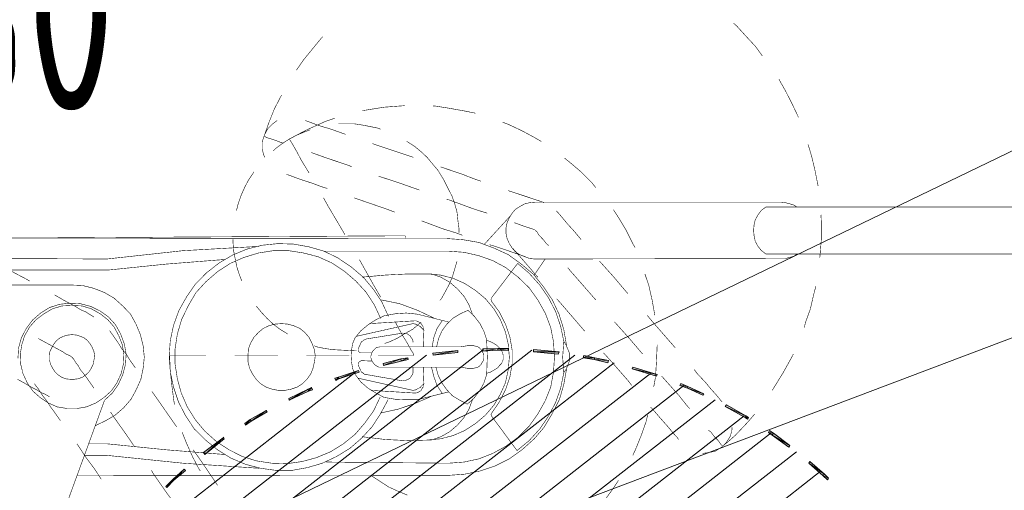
# Model space of a CAD drawing. Header units: millimetres. Extents: x 6904000 to 7075021, y 297772 to 407623.
# Tile 40 of 91: x 6942532 to 6943563, y 401408 to 401900. Entities that reach past the tile are written whole.
import ezdxf
from ezdxf.enums import TextEntityAlignment as Align

# ---------------------------------------------------------------- set-up
doc = ezdxf.new("R2010")
doc.units = ezdxf.units.MM
for name, color, linetype, lineweight in [('$WENTYLACJA_OPIS', 20, 'Continuous', 25), ('H20_ETYKIETY_PRZEWODOW', 7, 'Continuous', 13), ('MCS - PW - 2 piętro (2026.04.21)_do wysłania$0$Przekrojowa', 8, 'Continuous', 25)]:
    doc.layers.add(name, color=color, linetype=linetype, lineweight=lineweight)
doc.layers.add('MCS - PW - 2 piętro (2026.04.21)_do wysłania$0$H', color=8, linetype='Continuous')
doc.styles.add('JOZEK', font='isocp3.shx', dxfattribs={"width": 0.9})

# ---------------------------------------------------------------- blocks, each defined once
blk = doc.blocks.new('MCS - PW - 2 piętro (2026.04.21)_do wysłania$0$zw$EDF5')
at = {"layer": 'MCS - PW - 2 piętro (2026.04.21)_do wysłania$0$H', "linetype": 'Continuous', "lineweight": 0}
for points in [[(47.82, 194.54), (47.36, 195), (47.53, 195.12), (47.94, 194.71), (49.26, 193.15), (49.07, 193.05)], [(52.03, 189.23), (50.75, 190.96), (50.92, 191.08), (52.2, 189.35), (52.48, 188.94), (52.32, 188.82)], [(53.88, 186.39), (53.71, 186.63), (53.88, 186.75), (54.05, 186.46), (55.2, 184.44), (55.03, 184.32)], [(56.94, 180.33), (56.19, 181.96), (56.36, 182.06), (57.1, 180.4), (57.39, 179.66), (57.22, 179.54)], [(58.96, 174.56), (58.21, 177.11), (58.38, 177.18), (59.12, 174.63)], [(59.94, 170.59), (59.58, 172.03), (59.82, 172.08), (60.35, 169.48), (60.11, 169.43)], [(60.73, 164.24), (60.52, 166.83), (60.73, 166.88), (60.98, 164.24)], [(60.81, 158.92), (60.93, 160.49), (60.86, 161.57), (61.1, 161.57), (61.1, 160.49), (61.02, 158.92)], [(60.57, 153.68), (60.4, 153.73), (60.69, 156.32), (60.86, 156.32)], [(59.77, 150.38), (59.94, 151.13), (60.11, 151.08), (59.99, 150.31), (59.53, 148.48), (59.29, 148.53)], [(57.92, 143.86), (58.6, 145.98), (58.79, 145.93), (58.09, 143.79), (57.97, 143.45), (57.73, 143.5)], [(56.65, 140.69), (56.77, 141.07), (56.98, 140.98), (56.81, 140.62), (55.83, 138.6), (55.66, 138.67)], [(53.47, 134.68), (54.46, 136.36), (54.63, 136.24), (53.64, 134.56), (53.23, 133.98), (53.06, 134.1)], [(50.01, 129.82), (51.62, 131.86), (51.74, 131.74), (50.18, 129.65)], [(47.29, 126.59), (48.32, 127.8), (48.44, 127.63), (47.41, 126.47), (46.66, 125.73), (46.54, 125.85)]]:
    blk.add_hatch(color=256, dxfattribs=at).paths.add_polyline_path(points)
at = {"layer": 'MCS - PW - 2 piętro (2026.04.21)_do wysłania$0$H', "color": 1, "lineweight": 0, "true_color": 0xff0000}
for p, q in [((48.2, 194.26), (-28.86, 95.32)), ((50.27, 191.78), (-26.55, 93.18)), ((52.24, 189.13), (-23.96, 91.28)), ((54.02, 186.29), (-21.12, 89.77)), ((55.71, 183.24), (-18.02, 88.61)), ((57.2, 179.99), (-14.6, 87.82)), ((58.47, 176.48), (-10.8, 87.53)), ((59.58, 172.68), (-6.52, 87.87)), ((60.37, 168.57), (15.59, 111.08)), ((60.9, 164.07), (20.09, 111.7)), ((60.95, 158.99), (25.06, 112.93)), ((60.37, 153.05), (30.64, 114.88)), ((58.6, 145.6), (37.4, 118.46))]:
    blk.add_line(p, q, dxfattribs=at)
at = {"layer": 'MCS - PW - 2 piętro (2026.04.21)_do wysłania$0$H', "lineweight": 0, "const_width": 0.0573}
for points in [[(75.86, 188.56), (75.86, 220.11)], [(70.96, 188.56), (70.96, 218.58)], [(67.59, 193.8), (66.68, 193.56)], [(75.05, 194.33), (74.06, 194.38), (72.62, 194.38), (71.13, 194.26), (70.55, 194.21)], [(79.83, 193.68), (78.39, 193.97), (78.05, 194.04)], [(66.68, 193.56), (65.19, 193.22), (63.74, 192.69)], [(81.23, 193.34), (79.83, 193.68)], [(82.43, 192.98), (81.23, 193.34)], [(63.74, 192.69), (63.26, 192.6)], [(70.96, 191.83), (70.72, 191.49), (70.6, 191.08)], [(76.2, 191.08), (76.08, 191.49), (75.86, 191.83)], [(85.32, 191.95), (85.2, 191.95)], [(87.92, 190.67), (86.64, 191.32), (85.32, 191.95)], [(60.49, 191.44), (60.33, 191.37), (58.55, 190.38), (56.69, 189.23)], [(70.6, 191.08), (70.48, 190.62)], [(76.37, 190.22), (76.32, 190.62), (76.2, 191.08)], [(70.48, 190.22), (70.43, 164.31)], [(70.48, 190.62), (70.48, 190.22)], [(76.37, 190.22), (76.37, 164.31)], [(89.24, 189.93), (87.92, 190.67)], [(70.96, 188.56), (71.34, 188.07)], [(71.34, 188.07), (71.75, 187.74), (72.28, 187.45), (72.86, 187.33), (73.44, 187.28), (74.01, 187.33)], [(74.52, 187.45), (75.05, 187.74)], [(75.05, 187.74), (75.5, 188.07), (75.86, 188.56)], [(94.84, 185.48), (93.76, 186.46), (92.7, 187.45), (91.67, 188.2)], [(54.22, 187.4), (53.4, 186.7), (52, 185.38), (51.38, 184.68), (50.85, 184.03)], [(74.01, 187.33), (74.52, 187.45)], [(51.91, 184.85), (51.26, 184.44)], [(52.58, 185.02), (51.91, 184.85)], [(52.82, 185.02), (52.58, 185.02)], [(95.08, 185.19), (94.84, 185.48)], [(50.75, 183.94), (50.34, 183.29)], [(51.26, 184.44), (50.75, 183.94)], [(50.85, 184.03), (51.09, 183.82)], [(51.09, 183.82), (51.43, 183.58)], [(51.43, 183.58), (51.84, 183.17), (52.36, 182.78), (52.53, 182.54)], [(55.66, 183.82), (55.47, 183.99)], [(56.17, 183.41), (55.66, 183.82)], [(50.18, 182.59), (50.1, 181.96)], [(50.34, 183.29), (50.18, 182.59)], [(56.81, 182.83), (56.17, 183.41)], [(58.88, 181.05), (58.43, 181.39), (57.56, 182.21), (56.81, 182.83)], [(54.79, 180.57), (55.18, 180.23)], [(51.55, 179.41), (51.72, 179.32), (52.24, 178.84), (52.87, 178.33), (53.64, 177.64)], [(55.18, 180.23), (56.12, 179.49), (58.02, 177.8)], [(61.53, 178.74), (61.14, 179.08)], [(63.84, 176.72), (61.53, 178.74)], [(53.64, 177.64), (54.51, 176.89), (54.96, 176.48)], [(58.02, 177.8), (58.19, 177.64)], [(58.07, 177.01), (57.03, 176.82)], [(61.31, 177.18), (59.7, 177.11), (58.07, 177.01)], [(61.48, 177.18), (61.31, 177.18)], [(64.54, 176.14), (63.84, 176.72)], [(68.87, 175.9), (67.66, 176.31), (66.15, 176.65), (64.54, 176.94)], [(51.91, 175.49), (50.51, 174.92)], [(53.4, 176.02), (51.91, 175.49)], [(54.1, 176.19), (53.4, 176.02)], [(60.49, 175.66), (62.18, 174.22), (63.84, 172.73)], [(50.51, 174.92), (49.89, 174.63)], [(57.2, 174.51), (57.61, 174.22)], [(57.61, 174.22), (59.92, 172.2)], [(72.04, 174.63), (71.63, 174.87)], [(74.76, 173.14), (73.44, 173.93), (72.04, 174.63)], [(68.58, 172.61), (66.8, 174.12)], [(47.29, 173.14), (46.47, 172.61), (45.27, 171.74), (44.04, 170.76), (43.71, 170.42)], [(59.92, 172.2), (60.61, 171.57)], [(69.68, 171.62), (68.58, 172.61)], [(75.58, 172.61), (74.76, 173.14)], [(70.19, 171.16), (69.68, 171.62)], [(66.15, 170.76), (66.34, 170.59)], [(66.34, 170.59), (68.24, 168.93), (69.11, 168.16)], [(80.48, 168.11), (79.5, 169.27), (78.39, 170.37), (77.89, 170.76)], [(62.88, 169.6), (64.61, 168.11), (65.76, 167.12)], [(75.38, 166.71), (75.1, 166.96), (74.71, 167.29), (74.13, 167.77), (73.44, 168.4), (72.62, 169.1), (72.45, 169.22)], [(69.11, 168.16), (69.52, 167.82)], [(80.99, 167.49), (80.48, 168.11)], [(57.32, 167.41), (55.76, 166.96), (54.27, 166.21), (52.82, 165.34)], [(56.91, 167.08), (55.42, 166.55)], [(58.55, 167.41), (56.91, 167.08)], [(58.93, 167.7), (57.32, 167.41)], [(61.82, 167.41), (61.43, 167.65), (61.02, 167.82), (60.61, 167.99), (60.16, 167.99), (59.75, 167.99), (59.29, 167.82), (58.88, 167.65), (58.55, 167.41)], [(58.55, 167.41), (60.16, 167.29)], [(60.16, 167.29), (61.82, 167.41)], [(72.57, 155.17), (72.45, 156.85), (72.16, 158.54), (71.58, 160.08), (70.89, 161.59), (69.9, 162.96), (68.82, 164.24), (67.54, 165.27), (66.15, 166.21), (64.66, 166.91), (63.05, 167.41), (61.36, 167.7)], [(69.97, 162.58), (68.94, 163.78), (67.71, 164.89), (66.39, 165.8), (64.94, 166.55), (63.38, 167.08), (61.82, 167.41)], [(65.76, 167.12), (66.27, 166.67)], [(55.42, 166.55), (53.98, 165.8), (52.65, 164.89), (51.43, 163.78), (50.39, 162.51)], [(57.03, 166.04), (55.59, 165.46)], [(58.6, 166.33), (57.03, 166.04)], [(60.16, 166.43), (58.6, 166.33)], [(61.77, 166.33), (60.16, 166.43)], [(64.78, 165.46), (63.26, 166.04), (61.77, 166.33)], [(75.46, 166.62), (75.38, 166.71)], [(52.82, 165.34), (51.62, 164.31), (50.47, 163.03), (49.53, 161.71)], [(55.59, 165.46), (54.22, 164.69), (52.94, 163.78)], [(70.26, 159.98), (69.52, 161.35), (68.53, 162.63), (67.42, 163.78), (66.15, 164.69), (64.78, 165.46)], [(70.43, 165.46), (68.75, 164.31)], [(71.82, 165.85), (71.99, 165.63), (72.5, 165.22), (72.91, 164.82)], [(76.37, 165.22), (76.32, 165.34)], [(77.6, 161.59), (77.52, 161.76), (77.19, 162.79), (76.9, 163.66), (76.66, 164.36), (76.49, 164.89), (76.37, 165.22)], [(83.13, 164.36), (82.72, 165.06)], [(68.53, 164.69), (68.7, 164.53), (69.52, 163.83), (70.19, 163.25)], [(70.43, 164.36), (70.48, 163.83), (70.67, 163.32), (70.89, 162.79), (71.18, 162.34), (71.58, 162), (72.04, 161.71), (72.57, 161.47), (73.15, 161.35)], [(72.91, 164.82), (73.27, 164.6), (73.44, 164.41)], [(73.48, 164.36), (73.6, 164.07), (73.72, 163.66), (73.89, 163.16), (74.13, 162.51), (74.23, 162.22)], [(76.32, 163.83), (76.37, 164.36)], [(84.52, 161.59), (83.88, 162.96), (83.13, 164.36)], [(52.94, 163.78), (51.79, 162.63)], [(70.19, 163.25), (70.77, 162.75)], [(70.67, 163.37), (70.72, 163.25)], [(70.72, 163.25), (70.84, 162.91), (71.01, 162.39), (71.25, 161.71), (71.54, 160.85)], [(73.65, 161.35), (74.23, 161.47), (74.76, 161.71), (75.22, 162), (75.62, 162.34), (75.91, 162.79), (76.2, 163.32)], [(76.2, 163.32), (76.32, 163.83)], [(51.79, 162.63), (50.85, 161.35), (50.1, 159.98)], [(50.39, 162.51), (53.98, 159.86)], [(59.46, 162), (58.07, 161.76)], [(60.9, 162), (59.46, 162)], [(62.3, 161.76), (60.9, 162)], [(69.97, 162.58), (66.39, 159.86)], [(70.77, 162.75), (71.18, 162.39)], [(71.18, 162.39), (71.42, 162.17), (71.54, 162.1)], [(49.53, 161.71), (48.78, 160.2)], [(57.49, 161.3), (56.29, 160.77), (55.13, 160.08), (54.1, 159.21), (53.23, 158.18), (52.48, 157.02), (51.96, 155.82), (51.62, 154.5), (51.5, 153.15)], [(56.74, 161.3), (55.47, 160.65)], [(58.07, 161.76), (56.74, 161.3)], [(58.84, 161.59), (57.49, 161.3)], [(61.53, 161.59), (60.16, 161.71), (58.84, 161.59)], [(59.51, 160.89), (59.34, 160.73)], [(59.75, 161.01), (59.51, 160.89)], [(60.37, 161.06), (60.16, 161.06), (59.92, 161.06), (59.75, 161.01)], [(60.86, 160.89), (60.61, 161.01), (60.37, 161.06)], [(61.02, 160.77), (60.86, 160.89)], [(64.08, 160.77), (62.8, 161.3), (61.53, 161.59)], [(63.62, 161.3), (62.3, 161.76)], [(64.9, 160.65), (63.62, 161.3)], [(71.54, 160.85), (71.87, 159.86), (71.92, 159.62)], [(74.88, 161.76), (71.99, 159.11)], [(73.15, 161.35), (73.65, 161.35)], [(84.74, 161.01), (84.52, 161.59)], [(48.78, 160.2), (48.25, 158.63), (47.92, 157.02), (47.8, 155.36)], [(50.1, 159.98), (49.53, 158.54), (49.19, 156.97)], [(55.47, 160.65), (54.31, 159.86), (54.14, 159.79), (53.98, 159.86)], [(59.41, 160.77), (59.05, 160.49), (58.84, 160.15), (58.6, 159.74), (58.47, 159.33)], [(61.43, 160.36), (61.02, 160.77)], [(61.94, 159.33), (61.72, 159.86), (61.43, 160.36)], [(68.87, 153.15), (68.75, 154.5), (68.41, 155.82), (67.88, 157.02), (67.13, 158.18), (66.27, 159.21), (65.23, 160.08), (64.08, 160.77)], [(65.98, 159.86), (64.9, 160.65)], [(66.22, 159.79), (65.98, 159.86)], [(66.39, 159.86), (66.22, 159.79)], [(71.13, 156.97), (70.77, 158.54), (70.26, 159.98)], [(58.31, 159.33), (57.44, 159.04), (56.62, 158.58)], [(60.16, 159.4), (58.31, 159.33)], [(59.12, 158.42), (59.22, 158.58), (59.41, 158.75)], [(59.41, 158.75), (59.63, 158.87)], [(59.63, 158.87), (59.8, 158.99)], [(59.8, 158.99), (60.04, 159.04), (60.33, 159.04)], [(60.57, 158.99), (60.33, 159.04), (60.09, 159.04)], [(62.88, 159.04), (62.01, 159.33), (60.16, 159.4)], [(60.73, 158.87), (60.57, 158.99)], [(60.95, 158.75), (60.73, 158.87)], [(61.24, 158.42), (61.14, 158.58), (60.95, 158.75)], [(64.42, 158.06), (63.67, 158.63), (62.88, 159.04)], [(75.22, 159.4), (75.38, 158.87)], [(75.38, 158.87), (75.74, 157.77)], [(80.07, 154.5), (79.33, 156.69), (78.8, 158.06), (78.56, 158.75)], [(55.71, 157.84), (54.72, 157.48)], [(55.88, 158.01), (55.25, 157.31)], [(56.62, 158.58), (55.88, 158.01)], [(59, 157.96), (59.05, 158.18), (59.12, 158.42)], [(59, 157.26), (59, 157.96)], [(61.36, 157.96), (61.31, 158.18), (61.24, 158.42)], [(61.36, 157.26), (61.36, 157.96)], [(65.06, 157.38), (64.42, 158.06)], [(65.64, 157.48), (64.66, 157.84)], [(75.74, 157.77), (76.61, 155.41), (76.66, 155.12)], [(85.9, 157.09), (85.68, 158.18)], [(49.19, 156.97), (49.07, 155.36)], [(54.72, 157.48), (53.86, 156.97), (53.06, 156.28), (52.36, 155.46), (51.84, 154.54)], [(55.25, 157.31), (55.66, 156.52), (56.12, 155.75)], [(59, 157.31), (59.12, 156.61)], [(61.24, 156.61), (61.36, 157.31)], [(64.7, 156.57), (65.06, 157.38)], [(68.53, 154.54), (68, 155.46), (67.3, 156.28), (66.51, 156.97), (65.64, 157.48)], [(71.25, 155.36), (71.13, 156.97)], [(72.91, 156.81), (73.15, 156.16)], [(86.18, 155.53), (85.9, 157.09)], [(56.12, 155.75), (56.74, 155.17), (57.44, 154.66)], [(59.12, 156.61), (59.12, 148.31)], [(61.24, 148.31), (61.24, 156.61)], [(62.93, 154.66), (63.62, 155.17), (64.25, 155.82), (64.7, 156.57)], [(70.19, 156.23), (69.39, 155.99), (68.58, 155.75), (67.78, 155.41), (67.01, 155), (66.27, 154.59), (66.1, 154.42)], [(73.15, 156.16), (73.6, 154.71), (74.42, 152.52)], [(73.6, 156.44), (73.19, 156.44)], [(75.34, 156.23), (74.47, 156.32), (73.6, 156.44)], [(76.2, 155.99), (75.34, 156.23)], [(77.02, 155.7), (76.2, 155.99)], [(78.63, 154.88), (77.81, 155.29), (77.02, 155.7)], [(47.75, 116.49), (47.8, 155.36)], [(49.07, 155.36), (49.19, 142.54)], [(56.53, 155.36), (55.71, 152.07)], [(56.33, 154.71), (57.2, 154.14)], [(57.44, 154.66), (58.26, 154.26), (59.12, 154.02)], [(62.11, 154.3), (62.93, 154.66)], [(63.17, 154.14), (64.03, 154.71)], [(63.84, 155.36), (64.66, 152.07)], [(71.25, 155.36), (71.25, 142.25)], [(72.57, 155.36), (72.62, 108.99)], [(78.75, 154.83), (78.63, 154.88)], [(78.92, 154.71), (78.75, 154.83)], [(79.67, 154.26), (78.92, 154.71)], [(86.43, 153.73), (86.43, 153.97), (86.18, 155.53)], [(51.84, 154.54), (51.5, 153.56), (51.43, 151.13), (51.55, 148.72), (51.84, 146.29)], [(57.2, 154.14), (58.14, 153.8), (59.12, 153.56)], [(61.24, 154.09), (62.11, 154.3)], [(61.24, 153.63), (62.23, 153.8), (63.17, 154.14)], [(65.76, 150.21), (65.06, 152.11), (64.2, 153.92)], [(68.53, 146.29), (68.75, 148.72), (68.87, 151.13), (68.87, 153.56), (68.53, 154.54)], [(82.67, 151.08), (82.22, 151.78), (81.64, 152.48), (81.06, 153.1), (80.36, 153.68), (79.67, 154.26)], [(56.05, 153.51), (55.3, 151.78)], [(56.74, 151.9), (56.86, 152.11), (56.98, 152.36), (57.2, 152.57)], [(56.91, 152.57), (56.74, 152.52)], [(57.03, 152.69), (56.91, 152.57)], [(57.2, 152.57), (57.39, 152.76), (57.2, 152.69), (57.03, 152.69)], [(57.39, 152.76), (59.12, 152.69)], [(62.97, 152.76), (61.24, 152.69)], [(63.5, 152.57), (63.33, 152.69), (63.17, 152.69), (62.97, 152.76), (63.17, 152.57)], [(63.17, 152.57), (63.38, 152.36), (63.5, 152.11), (63.62, 151.9)], [(63.74, 152.4), (63.62, 152.52), (63.5, 152.57)], [(55.3, 151.78), (54.72, 150.05)], [(55.71, 152.07), (55.71, 150.91), (55.76, 149.76), (55.95, 148.6)], [(56.45, 152.07), (56.41, 151.95)], [(56.41, 151.95), (56.41, 151.78)], [(56.69, 147.21), (56.41, 151.78)], [(56.62, 152.4), (56.53, 152.24), (56.45, 152.07)], [(56.74, 152.52), (56.62, 152.4)], [(56.69, 151.61), (56.74, 151.9)], [(56.69, 151.61), (57.97, 145.84)], [(58.64, 151.61), (58.47, 151.61), (58.31, 151.54), (58.14, 151.42), (57.97, 151.32), (57.85, 151.13), (57.78, 150.96), (57.73, 150.79)], [(58.64, 151.61), (59.12, 151.61)], [(60.33, 151.49), (60.33, 151.71)], [(60.61, 151.61), (60.37, 151.71)], [(63.84, 149.76), (63.09, 150.17), (62.4, 150.55), (61.82, 150.91), (61.31, 151.2), (60.9, 151.42), (60.61, 151.61)], [(62.64, 150.79), (62.64, 150.96), (62.52, 151.13), (62.4, 151.32), (62.23, 151.42), (62.06, 151.54), (61.89, 151.61), (61.72, 151.61)], [(63.67, 151.61), (62.35, 145.72)], [(63.84, 152.48), (63.67, 152.28), (63.09, 151.61), (62.64, 150.79)], [(63.62, 151.9), (63.67, 151.61)], [(63.67, 147.04), (63.96, 151.78)], [(63.91, 152.07), (63.84, 152.24), (63.74, 152.4)], [(63.96, 151.95), (63.91, 152.07)], [(63.96, 151.78), (63.96, 151.95)], [(64.49, 148.6), (64.7, 149.76), (64.78, 150.91), (64.66, 152.07)], [(77.65, 152.28), (78.39, 150.17), (79.09, 148.03)], [(82.5, 147.38), (82.31, 147.91), (81.35, 150.79), (81.06, 151.66)], [(45.73, 151.03), (46.14, 150.05), (46.59, 149.06), (47.75, 147.28)], [(57.73, 150.79), (57.68, 150.55)], [(57.68, 150.55), (58.35, 146.7)], [(60.33, 151.13), (60.33, 151.49)], [(60.33, 150.09), (60.33, 150.67), (60.33, 151.13)], [(62.64, 150.79), (62.18, 150.05), (61.77, 149.18)], [(62.68, 150.55), (62.06, 146.7)], [(62.68, 150.55), (62.64, 150.79)], [(72.57, 150.84), (72.74, 150.84)], [(72.74, 150.84), (72.86, 150.79), (72.62, 108.99)], [(82.72, 150.96), (82.67, 151.08)], [(85.97, 146.46), (86.31, 148.6), (86.47, 150.74)], [(54.72, 150.05), (54.31, 148.19)], [(60.33, 147.95), (60.33, 148.6), (60.33, 149.4), (60.33, 150.09)], [(66.15, 148.31), (65.76, 150.21)], [(75.34, 149.69), (75.67, 148.82)], [(55.71, 149.01), (54.27, 148.24), (52.87, 147.33), (51.67, 146.22), (50.63, 145.02)], [(55.95, 148.6), (56.41, 147.74)], [(61.77, 149.18), (61.6, 148.65)], [(64.08, 147.74), (64.49, 148.6)], [(71.25, 142.3), (70.55, 143.74), (69.61, 145.14), (68.53, 146.41), (67.3, 147.45), (65.93, 148.36), (64.42, 149.06)], [(75.67, 148.82), (76.66, 145.93), (76.83, 145.48)], [(54.55, 147.5), (53.28, 146.58)], [(56, 148.19), (54.55, 147.5)], [(56.41, 147.74), (56.91, 146.92)], [(59.12, 148.31), (59.12, 148.07), (59.17, 147.91), (59.29, 147.74), (59.41, 147.57), (59.58, 147.45), (59.75, 147.33), (59.92, 147.28), (60.09, 147.21)], [(60.49, 147.28), (60.66, 147.33), (60.86, 147.45)], [(60.86, 147.45), (60.95, 147.57)], [(60.95, 147.57), (61.14, 147.74), (61.19, 147.91)], [(61.19, 147.91), (61.24, 148.15)], [(61.24, 148.15), (61.24, 148.31)], [(63.55, 146.92), (64.08, 147.74)], [(65.64, 147.57), (64.2, 148.24)], [(68.12, 145.64), (66.97, 146.7), (65.64, 147.57)], [(70.38, 146), (69.56, 146.46), (67.49, 147.62), (66.44, 148.24)], [(84.28, 147.16), (84.12, 147.95), (84, 148.24)], [(53.28, 146.58), (52.08, 145.55), (51.09, 144.32)], [(56.91, 146.92), (57.56, 146.17), (58.31, 145.6), (58.93, 145.31), (59.63, 145.19)], [(58.31, 146.75), (58.35, 146.58)], [(58.35, 146.58), (58.43, 146.46), (58.55, 146.34), (58.6, 146.22)], [(59.8, 146.22), (59.75, 147.33)], [(60.09, 147.21), (60.33, 147.21)], [(60.09, 147.21), (60.28, 147.21)], [(60.28, 147.21), (60.49, 147.28)], [(60.61, 146.22), (60.61, 147.33)], [(61.77, 146.22), (61.82, 146.34), (61.94, 146.46), (62.01, 146.58)], [(62.01, 146.58), (62.06, 146.75)], [(62.18, 145.55), (62.93, 146.17), (63.55, 146.92)], [(84.57, 145.48), (84.45, 146.29), (84.28, 147.16)], [(85.97, 146.29), (85.97, 146.46)], [(58.6, 146.22), (59.34, 145.88), (59.46, 145.88)], [(59.46, 145.88), (59.58, 145.93), (59.7, 146), (59.75, 146.12), (59.8, 146.22)], [(61.02, 145.88), (60.9, 145.88), (60.78, 145.93), (60.66, 146), (60.61, 146.12), (60.61, 146.22)], [(60.9, 145.72), (60.86, 144.97), (60.9, 144.11), (60.95, 143.24), (61.07, 142.37), (61.24, 141.56), (61.36, 141.27)], [(60.95, 145.19), (61.6, 145.31), (62.18, 145.55)], [(61.77, 146.22), (61.02, 145.88)], [(69.15, 144.44), (68.12, 145.64)], [(84.57, 143.82), (84.57, 144.61), (84.57, 145.48)], [(50.63, 145.02), (49.77, 143.62)], [(51.09, 144.32), (50.27, 143)], [(59.63, 145.19), (60.33, 145.14)], [(60.33, 145.14), (60.95, 145.19)], [(60.33, 143.62), (60.33, 144.97)], [(70.02, 143.12), (69.15, 144.44)], [(76.83, 142.25), (75.79, 142.83), (73.77, 144.03), (72.98, 144.49)], [(80.07, 145.19), (80.19, 144.97), (80.99, 142.59)], [(83.66, 144.03), (83.47, 144.56)], [(49.77, 143.62), (49.07, 142.13)], [(60.33, 140.45), (60.33, 141.31), (60.33, 143.62)], [(84.33, 141.96), (84.04, 142.95), (83.66, 144.03)], [(84.81, 142.42), (85.15, 143.41)], [(50.27, 143), (49.65, 141.51)], [(70.67, 141.68), (70.02, 143.12)], [(71.7, 140.74), (71.25, 142.3)], [(77.81, 142.66), (77.98, 142.08)], [(80.99, 142.59), (81.4, 141.44), (81.57, 140.98)], [(83.01, 138.72), (83.95, 140.52), (84.81, 142.42)], [(49.07, 142.13), (48.61, 140.57)], [(49.65, 141.51), (49.24, 139.99)], [(59.7, 141.31), (59, 141.15), (58.43, 140.93), (57.85, 140.52)], [(61.02, 141.27), (60.33, 141.39), (59.7, 141.31)], [(62.76, 140.28), (62.23, 140.74), (61.65, 141.03), (61.02, 141.27)], [(71.06, 140.16), (70.67, 141.68)], [(77.98, 142.08), (78.39, 140.98), (78.68, 140.06)], [(84.91, 140.35), (84.86, 140.52), (84.62, 141.15), (84.33, 141.96)], [(92.41, 141.1), (93.52, 142.01)], [(93.52, 142.01), (93.69, 142.18)], [(48.61, 140.57), (48.32, 138.96)], [(57.85, 140.52), (57.39, 140.06)], [(63.45, 139.13), (63.17, 139.78), (62.76, 140.28)], [(71.87, 135.83), (72.04, 137.47), (71.99, 139.13), (71.7, 140.74)], [(80.19, 140.28), (79.43, 140.74)], [(82.89, 138.72), (82.72, 138.84), (82.43, 139.01), (82.02, 139.25), (81.52, 139.53), (80.87, 139.87), (80.19, 140.28)], [(83.42, 139.53), (83.76, 140.35), (83.95, 140.86)], [(90.18, 139.41), (91.26, 140.16), (92.41, 141.1)], [(49.24, 139.99), (49.02, 138.43)], [(57.39, 140.06), (57.03, 139.49), (56.81, 138.84), (56.69, 138.21), (56.69, 137.51), (56.81, 136.89), (57.03, 136.24), (57.39, 135.66)], [(69.97, 132.49), (70.6, 133.93), (71.06, 135.45), (71.3, 136.98), (71.3, 138.62), (71.06, 140.16)], [(78.68, 140.06), (78.97, 139.25), (79.21, 138.62)], [(83.01, 138.72), (83.42, 139.53)], [(48.32, 138.96), (48.32, 137.27), (48.54, 135.66)], [(49.02, 138.43), (49.07, 136.82)], [(62.59, 138.5), (63.09, 137.68), (63.62, 136.98), (64.2, 136.36), (64.82, 135.78), (65.52, 135.2)], [(63.62, 138.5), (63.45, 139.13)], [(63.67, 137.85), (63.62, 138.5)], [(79.21, 138.62), (79.26, 138.38)], [(81.98, 137.23), (82.5, 137.92), (83.01, 138.72)], [(83.01, 138.72), (82.89, 138.72)], [(60.33, 136.6), (60.33, 137.47)], [(63.17, 135.95), (63.45, 136.53), (63.62, 137.18), (63.67, 137.85)], [(81.73, 136.98), (81.98, 137.23)], [(82.55, 138.09), (82.6, 137.85)], [(82.6, 137.85), (82.84, 137.23), (83.01, 136.7), (83.13, 136.31)], [(83.25, 136.02), (84.69, 136.53), (86.14, 137.11)], [(84.57, 136.94), (84.91, 137.39)], [(86.14, 137.11), (87.46, 137.8), (87.58, 137.85)], [(49.07, 136.82), (49.31, 135.25), (49.77, 133.76)], [(60.33, 134.22), (60.33, 136.6)], [(81.06, 136.12), (81.23, 136.02), (81.93, 135.83)], [(82.67, 135.83), (83.42, 136.07), (84.04, 136.41), (84.57, 136.94)], [(83.13, 136.31), (83.25, 136.07)], [(48.54, 135.66), (48.95, 134.1), (49.6, 132.56)], [(48.54, 135.49), (49.07, 127.53)], [(57.39, 135.66), (57.85, 135.2)], [(57.85, 135.2), (58.43, 134.8), (59, 134.51), (59.7, 134.34), (60.33, 134.34), (61.02, 134.39), (61.65, 134.63), (62.23, 134.96), (62.76, 135.45)], [(62.76, 135.45), (63.17, 135.95)], [(71.75, 135.49), (71.3, 127.53)], [(71.46, 134.22), (71.87, 135.83)], [(81.93, 135.83), (82.67, 135.83)], [(60.33, 132.94), (60.33, 134.22)], [(70.02, 131.33), (70.84, 132.73), (71.46, 134.22)], [(75.5, 133.14), (76.32, 133.35), (77.12, 133.64), (77.93, 134), (78.68, 134.39), (79.38, 134.87), (79.55, 134.96)], [(49.77, 133.76), (50.47, 132.37), (51.33, 131.04)], [(68.12, 133.71), (68.7, 133.47), (69.56, 133.19), (70.38, 133.02)], [(70.38, 133.02), (71.25, 132.85)], [(49.6, 132.56), (50.47, 131.16)], [(69.11, 131.16), (69.97, 132.49)], [(71.25, 132.85), (72.11, 132.78)], [(72.11, 132.78), (72.5, 132.78)], [(50.47, 128.61), (49.31, 129.43), (46.76, 131.16)], [(49.98, 131.91), (50.47, 125.8), (51.09, 119.67)], [(50.47, 131.16), (51.5, 129.89), (52.65, 128.73), (54.02, 127.82), (55.47, 127.07), (57.03, 126.55), (58.64, 126.21)], [(51.33, 131.04), (52.41, 129.84)], [(68.07, 129.96), (69.11, 131.16)], [(68.99, 130.01), (70.02, 131.33)], [(70.38, 131.91), (69.9, 125.8), (69.27, 119.67)], [(60.33, 127.82), (60.33, 128.52), (60.33, 129.26), (60.33, 129.96)], [(61.89, 126.21), (63.5, 126.55), (65.06, 127.12), (66.51, 127.94), (67.83, 128.86), (68.99, 130.01)], [(65.57, 128.11), (66.92, 128.9), (68.07, 129.96)], [(48.25, 129.38), (48.37, 129.26), (49.69, 128.57), (51.09, 127.94)], [(52.41, 129.84), (53.57, 128.86), (54.96, 127.99)], [(51.09, 127.94), (52.29, 127.46)], [(54.96, 127.99), (56.41, 127.36)], [(60.33, 127.24), (60.33, 127.82)], [(64.13, 127.41), (65.57, 128.11)], [(48.08, 124.36), (45.94, 125.85), (44.62, 126.83)], [(49.07, 127.53), (49.89, 119.57)], [(55.18, 125.27), (54.1, 126.02), (52.87, 126.88)], [(56.41, 127.36), (57.9, 126.95)], [(57.9, 126.95), (59.46, 126.71), (61.02, 126.71), (62.59, 126.95)], [(60.33, 126.14), (60.33, 126.43), (60.33, 126.79), (60.33, 127.24)], [(62.59, 126.95), (64.13, 127.41)], [(71.3, 127.53), (70.43, 119.57)], [(55.18, 126.67), (55.54, 126.59), (57.15, 126.38), (58.72, 126.21), (60.33, 126.14)], [(58.64, 126.21), (60.28, 126.09), (61.89, 126.21)], [(56.24, 124.53), (55.18, 125.27)], [(48.32, 124.24), (48.08, 124.36)], [(56.57, 124.28), (56.24, 124.53)], [(60.16, 123.49), (59, 123.37), (57.85, 123.13), (56.81, 122.67), (55.76, 122.1)], [(61.36, 123.37), (60.16, 123.49)], [(62.52, 123.08), (61.36, 123.37)], [(63.62, 122.62), (62.52, 123.08)], [(52.08, 121.59), (50.75, 122.5)], [(55.76, 122.1), (54.89, 121.35), (54.1, 120.44), (53.52, 119.45), (52.99, 118.34)], [(60.49, 121.59), (59.75, 122.05), (59.05, 122.55)], [(64.66, 122.05), (63.62, 122.62)], [(66.92, 119.33), (66.34, 120.32), (65.52, 121.23), (64.66, 122.05)], [(54.43, 119.95), (53.81, 120.36), (52.08, 121.59)], [(57.32, 120.77), (56.41, 120.15), (55.66, 119.33)], [(57.44, 120.6), (56.62, 120.03), (55.95, 119.28)], [(59.41, 121.52), (58.31, 121.23), (57.32, 120.77)], [(58.43, 121.06), (57.44, 120.6)], [(63.33, 120.32), (62.4, 120.82), (61.48, 121.18), (60.45, 121.35), (59.41, 121.3), (58.43, 121.06)], [(62.59, 121.01), (61.53, 121.4), (60.49, 121.59), (59.41, 121.52)], [(61.65, 120.77), (61.07, 121.11), (60.49, 121.59)], [(62.11, 120.44), (61.65, 120.77)], [(63.55, 120.48), (62.59, 121.01)], [(49.89, 117.26), (49.89, 119.57)], [(51.09, 117.65), (51.09, 119.67)], [(62.47, 120.2), (62.11, 120.44)], [(62.93, 119.86), (62.68, 120.03), (62.47, 120.2)], [(64.08, 119.67), (63.33, 120.32)], [(64.37, 119.74), (63.55, 120.48)], [(65.23, 117.93), (64.7, 118.87), (64.08, 119.67)], [(65.76, 116.78), (65.47, 117.89), (64.99, 118.87), (64.37, 119.74)], [(69.27, 108.89), (69.27, 119.67)], [(70.48, 108.94), (70.43, 119.57)], [(55.66, 119.33), (7.17, 101.6)], [(47.39, 118.99), (48.61, 118.18)], [(55.95, 119.28), (55.37, 118.42), (54.96, 117.43)], [(67.71, 115.87), (67.66, 117.02), (67.37, 118.18), (66.92, 119.33)], [(48.61, 118.18), (49.69, 117.36)], [(57.39, 117.89), (56.91, 118.22)], [(57.97, 117.48), (57.39, 117.89)], [(59.41, 118.13), (59, 117.93), (58.64, 117.72), (58.31, 117.36), (58.07, 117.02), (57.9, 116.56)], [(60.28, 118.3), (59.87, 118.22), (59.41, 118.13)], [(62.52, 115.91), (62.47, 116.4), (62.35, 116.78), (62.18, 117.19), (61.89, 117.55), (61.53, 117.84), (61.14, 118.06), (60.73, 118.22), (60.28, 118.3)], [(64.37, 118.22), (64.49, 118.01)], [(64.49, 118.01), (64.66, 117.72), (64.9, 117.36), (65.11, 116.85), (65.47, 116.27), (65.81, 115.63), (66.22, 114.88), (66.68, 114.09)], [(65.52, 116.97), (65.23, 117.93)], [(49.69, 117.36), (50.75, 116.68)], [(50.75, 116.68), (51.09, 116.44)], [(54.96, 117.43), (54.79, 116.44), (54.79, 115.41), (54.96, 114.37), (55.37, 113.44)], [(57.9, 116.56), (57.85, 116.15)], [(58.88, 116.78), (58.43, 117.14), (57.97, 117.48)], [(60.04, 116.03), (59.87, 116.15), (59.58, 116.32), (59.29, 116.56), (58.88, 116.78)], [(65.57, 115.91), (65.52, 116.97)], [(65.81, 115.7), (65.76, 116.78)], [(57.85, 116.15), (57.85, 115.7), (57.9, 115.24), (58.07, 114.83), (58.31, 114.47), (58.64, 114.13), (59, 113.89), (59.41, 113.68)], [(59.87, 113.56), (60.28, 113.56), (60.73, 113.6), (61.14, 113.8), (61.53, 114.01), (61.89, 114.3), (62.18, 114.66), (62.35, 115.05), (62.47, 115.46), (62.52, 115.91)], [(60.16, 115.91), (60.04, 116.03)], [(60.16, 115.91), (60.28, 115.75), (60.37, 115.58), (60.49, 115.29), (60.73, 114.95), (60.95, 114.54)], [(65.52, 114.88), (65.57, 115.91)], [(65.69, 114.59), (65.81, 115.7)], [(67.71, 115.91), (67.71, 108.99), (67.66, 108.89)], [(53.52, 114.71), (54.27, 114.18)], [(60.95, 114.54), (61.19, 114.09)], [(64.78, 112.64), (65.35, 113.56), (65.69, 114.59)], [(65.23, 113.89), (65.52, 114.88)], [(54.27, 114.18), (54.96, 113.68), (55.59, 113.27), (56.12, 112.86)], [(55.37, 113.44), (55.95, 112.57)], [(57.85, 110.21), (57.44, 110.96), (57.03, 111.66), (56.74, 112.23), (56.45, 112.69), (56.29, 113.1), (56.12, 113.39), (56, 113.56)], [(59.41, 113.68), (59.87, 113.56)], [(61.19, 114.09), (61.48, 113.56), (61.82, 112.93), (62.11, 112.4)], [(62.4, 110.96), (63.33, 111.49), (64.08, 112.16), (64.7, 112.98), (65.23, 113.89)], [(55.95, 112.57), (56.62, 111.82), (57.44, 111.25)], [(56.12, 112.86), (56.57, 112.57), (56.91, 112.35), (57.2, 112.11), (57.39, 111.99)], [(62.18, 110.62), (63.17, 111.13), (64.03, 111.78), (64.78, 112.64)], [(68.12, 111.49), (68.36, 111.08), (68.94, 109.97), (69.61, 108.82), (70.31, 107.54)], [(57.44, 111.25), (58.43, 110.79)], [(58.43, 110.79), (59.41, 110.55), (60.45, 110.5), (61.48, 110.67)], [(60.04, 110.26), (61.14, 110.33), (62.18, 110.62)], [(61.48, 110.67), (62.4, 110.96)]]:
    blk.add_lwpolyline(points, dxfattribs=at)
at = {"layer": 'MCS - PW - 2 piętro (2026.04.21)_do wysłania$0$H', "lineweight": 0}
for points in [[(47.8, 194.54), (47.51, 195.12), (47.34, 195), (47.8, 194.54)], [(47.92, 194.71), (47.8, 194.54), (47.51, 195.12), (47.92, 194.71)], [(49.07, 193.05), (47.92, 194.71), (47.8, 194.54), (49.07, 193.05)], [(49.24, 193.17), (49.07, 193.05), (47.92, 194.71), (49.24, 193.17)], [(52, 189.23), (50.92, 191.08), (50.75, 190.96), (52, 189.23)], [(52.2, 189.35), (52, 189.23), (50.92, 191.08), (52.2, 189.35)], [(52.29, 188.84), (52.2, 189.35), (52, 189.23), (52.29, 188.84)], [(52.48, 188.94), (52.29, 188.84), (52.2, 189.35), (52.48, 188.94)], [(53.86, 186.41), (53.86, 186.75), (53.69, 186.63), (53.86, 186.41)], [(54.02, 186.46), (53.86, 186.41), (53.86, 186.75), (54.02, 186.46)], [(55.01, 184.32), (54.02, 186.46), (53.86, 186.41), (55.01, 184.32)], [(55.18, 184.44), (55.01, 184.32), (54.02, 186.46), (55.18, 184.44)], [(56.91, 180.35), (56.33, 182.08), (56.17, 181.96), (56.91, 180.35)], [(57.1, 180.4), (56.91, 180.35), (56.33, 182.08), (57.1, 180.4)], [(57.2, 179.54), (57.1, 180.4), (56.91, 180.35), (57.2, 179.54)], [(57.39, 179.66), (57.2, 179.54), (57.1, 180.4), (57.39, 179.66)], [(58.93, 174.58), (58.35, 177.18), (58.19, 177.11), (58.93, 174.58)], [(59.12, 174.63), (58.93, 174.58), (58.35, 177.18), (59.12, 174.63)], [(59.92, 170.59), (59.8, 172.1), (59.58, 172.03), (59.92, 170.59)], [(60.09, 170.66), (59.92, 170.59), (59.8, 172.1), (60.09, 170.66)], [(60.09, 169.43), (60.09, 170.66), (59.92, 170.59), (60.09, 169.43)], [(60.33, 169.51), (60.09, 169.43), (60.09, 170.66), (60.33, 169.51)], [(60.73, 164.24), (60.73, 166.91), (60.49, 166.83), (60.73, 164.24)], [(60.95, 164.24), (60.73, 164.24), (60.73, 166.91), (60.95, 164.24)], [(60.9, 160.49), (61.07, 161.59), (60.86, 161.59), (60.9, 160.49)], [(61.07, 160.49), (60.9, 160.49), (61.07, 161.59), (61.07, 160.49)], [(61.02, 158.92), (60.78, 158.92), (61.07, 160.49), (61.02, 158.92)], [(60.78, 158.92), (61.07, 160.49), (60.9, 160.49), (60.78, 158.92)], [(60.57, 153.68), (60.37, 153.73), (60.86, 156.32), (60.57, 153.68)], [(60.37, 153.73), (60.86, 156.32), (60.66, 156.32), (60.37, 153.73)], [(60.57, 153.68), (60.37, 153.73)], [(59.75, 150.38), (60.09, 151.08), (59.92, 151.13), (59.75, 150.38)], [(59.99, 150.33), (59.75, 150.38), (60.09, 151.08), (59.99, 150.33)], [(59.29, 148.53), (59.99, 150.33), (59.75, 150.38), (59.29, 148.53)], [(59.51, 148.48), (59.29, 148.53), (59.99, 150.33), (59.51, 148.48)], [(57.9, 143.86), (58.76, 145.93), (58.6, 146), (57.9, 143.86)], [(58.07, 143.82), (57.9, 143.86), (58.76, 145.93), (58.07, 143.82)], [(57.73, 143.53), (58.07, 143.82), (57.9, 143.86), (57.73, 143.53)], [(57.97, 143.45), (57.73, 143.53), (58.07, 143.82), (57.97, 143.45)], [(55.66, 138.67), (56.81, 140.64), (56.62, 140.69), (55.66, 138.67)], [(55.83, 138.62), (55.66, 138.67), (56.81, 140.64), (55.83, 138.62)], [(56.62, 140.69), (56.98, 140.98), (56.74, 141.1), (56.62, 140.69)], [(56.81, 140.64), (56.62, 140.69), (56.98, 140.98), (56.81, 140.64)], [(53.45, 134.68), (54.6, 136.24), (54.43, 136.36), (53.45, 134.68)], [(53.64, 134.58), (53.45, 134.68), (54.6, 136.24), (53.64, 134.58)], [(53.06, 134.1), (53.64, 134.58), (53.45, 134.68), (53.06, 134.1)], [(53.23, 134), (53.06, 134.1), (53.64, 134.58), (53.23, 134)], [(49.98, 129.84), (51.72, 131.74), (51.62, 131.86), (49.98, 129.84)], [(50.18, 129.67), (49.98, 129.84), (51.72, 131.74), (50.18, 129.67)], [(51.62, 131.86), (51.79, 131.74)], [(47.29, 126.59), (48.44, 127.65), (48.32, 127.82), (47.29, 126.59)], [(47.39, 126.5), (47.29, 126.59), (48.44, 127.65), (47.39, 126.5)], [(46.52, 125.85), (47.39, 126.5), (47.29, 126.59), (46.52, 125.85)], [(46.64, 125.73), (46.52, 125.85), (47.39, 126.5), (46.64, 125.73)]]:
    blk.add_lwpolyline(points, dxfattribs=at)

msp = doc.modelspace()

# ---------------------------------------------------------------- linework, layer by layer
at = {"layer": 'H20_ETYKIETY_PRZEWODOW'}
for p, q in [((6942225.2, 401113.5), (6943709.5, 401829.5)), ((6942239.7, 401064), (6943709.5, 401619.6))]:
    msp.add_line(p, q, dxfattribs=at)

# ---------------------------------------------------------------- block references
at = {"layer": 'MCS - PW - 2 piętro (2026.04.21)_do wysłania$0$Przekrojowa', "ltscale": 1.6, "xscale": -10, "yscale": 10, "zscale": 10, "rotation": 270}
msp.add_blockref('MCS - PW - 2 piętro (2026.04.21)_do wysłania$0$zw$EDF5', (6941428, 400945.4), dxfattribs=at)

# ---------------------------------------------------------------- texts
at = {"layer": '$WENTYLACJA_OPIS', "style": 'JOZEK', "oblique": 0, "width": 0.75}
msp.add_text('kr 200x160', height=200, rotation=0.0409, dxfattribs=at).set_placement((6942188.1, 401905.1), align=Align.MIDDLE_CENTER)

doc.saveas('drawing.dxf')
